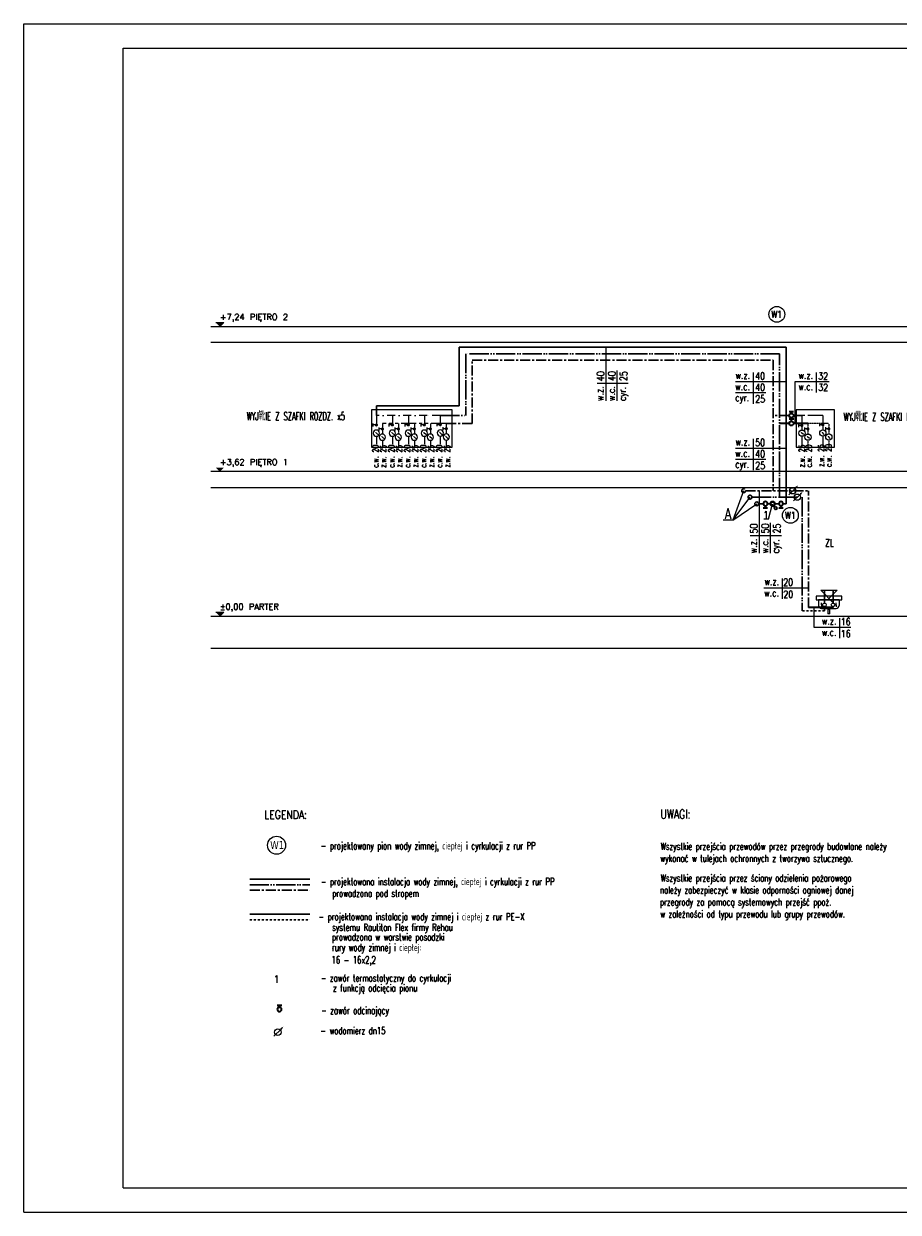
# Model space of a CAD drawing. Extents: x -220312 to -8310, y -91840 to 81907.
# Tile 3 of 128: x -139420 to -117578, y -91840 to -62140. Entities that reach past the tile are written whole.
import ezdxf
from ezdxf.enums import TextEntityAlignment as Align
from ezdxf.lldxf.tags import DXFTag

# ---------------------------------------------------------------- set-up
doc = ezdxf.new("R2010")
doc.units = 0
doc.header["$MEASUREMENT"] = 0
for name, pattern in [('ACAD_ISO05W100', [33, 24, -3, 0, -3, 0, -3]), ('CENTER', [2, 1.25, -0.25, 0.25, -0.25]), ('DASHDOT', [1, 0.5, -0.25, 0, -0.25]), ('PHANTOM', [2.5, 1.25, -0.25, 0.25, -0.25, 0.25, -0.25])]:
    doc.linetypes.add(name, pattern=pattern)
for name, color, linetype in [('#armatura', 7, 'Continuous'), ('#kan_san-op', 34, 'Continuous'), ('#op-co', 3, 'Continuous'), ('#opisy', 252, 'Continuous'), ('___IS opis srednic', 2, 'Continuous'), ('___IS WODA CIEPŁA', 1, 'DASHDOT'), ('___IS woda ZIMNA', 5, 'PHANTOM'), ('S-W_OPIS', 4, 'Continuous'), ('srednice', 3, 'Continuous'), ('SV_SZAFA', 4, 'Continuous')]:
    doc.layers.add(name, color=color, linetype=linetype)
for name, color, linetype, lineweight in [('#ks', 34, 'Continuous', 30), ('#wodaZ-bor', 4, 'Continuous', 40), ('_MK_TEKST', 3, 'Continuous', 18), ('I_Armatura', 7, 'Continuous', 20), ('IS_Ciepła_woda', 1, 'DASHDOT', 30), ('IS_Cyrkulacja', 223, 'CYRKULACJ1', 30), ('IS_Powrót', 5, 'DASH', 35), ('IS_Zasilanie', 1, 'SOLID', 35), ('IS_Zimna_woda', 5, 'SOLID', 30), ('Istniejące stropy_Nr_Pióra__5', 7, 'Continuous', 13), ('S-ARMATURA2', 4, 'Continuous', 15), ('woda zimna', 5, 'Continuous', 35)]:
    doc.layers.add(name, color=color, linetype=linetype, lineweight=lineweight)
doc.styles.add('GLOWNE', font='verdana.ttf')
doc.styles.add('ROMANS', font='romans.shx', dxfattribs={"width": 0.85, "height": 0.11})
doc.styles.get("Standard").update_dxf_attribs({"font": 'txt', "bigfont": 'BIGFONT.SHX'})
doc.linetypes.add('CYRKULACJ1', pattern='A,2.5,-1.5,["~",Standard,S=1,R=0,X=-0.5,Y=-0.4],-1.5', length=5.5)
tags = doc.linetypes.add('DASH', pattern=[15, 10, -5]).pattern_tags.tags
tags[6:7] = [DXFTag(74, 4), DXFTag(75, 0), DXFTag(340, '0'), DXFTag(46, 0.0), DXFTag(50, 0.0), DXFTag(44, 0.0), DXFTag(45, 0.0)]
tags[4:5] = [DXFTag(74, 4), DXFTag(75, 0), DXFTag(340, '0'), DXFTag(46, 0.0), DXFTag(50, 0.0), DXFTag(44, 0.0), DXFTag(45, 0.0)]
tags = doc.linetypes.add('SOLID', pattern=[10, 10, 0]).pattern_tags.tags
tags[6:7] = [DXFTag(74, 4), DXFTag(75, 0), DXFTag(340, '0'), DXFTag(46, 0.0), DXFTag(50, 0.0), DXFTag(44, 0.0), DXFTag(45, 0.0)]
tags[4:5] = [DXFTag(74, 4), DXFTag(75, 0), DXFTag(340, '0'), DXFTag(46, 0.0), DXFTag(50, 0.0), DXFTag(44, 0.0), DXFTag(45, 0.0)]

# ---------------------------------------------------------------- blocks, each defined once
blk = doc.blocks.new('A$C382C6C0C')
at = {"layer": '#ks', "color": 7, "lineweight": -3}
for p, q in [((-248.5, -2909), (-248.5, 61)), ((-248.5, 61), (3951.5, 61)), ((0, -2848), (0, 0)), ((0, 0), (3890.5, 0)), ((0, -2848), (3890.5, -2848)), ((-248.5, -2909), (3951.5, -2909))]:
    blk.add_line(p, q, dxfattribs=at)
blk = doc.blocks.new('W-wodomierz')
blk.add_line((-2.8, -2.8), (0.7, 0.7))
blk.add_lwpolyline([(0.7, 0.7, 2, 0, 0), (2.8, 2.8, 0, 0, 0)], format="xyseb")
blk.add_circle((0, 0), 6)
blk = doc.blocks.new('W-zawór_gwintowy')
for p, q in [((3, 6), (-3, 6)), ((0, 0), (0, 6)), ((0, 6), (0, 6))]:
    blk.add_line(p, q)
at = {"const_width": 3}
blk.add_lwpolyline([(-1.5, 0, 1), (1.5, 0, 1)], format="xyb", close=True, dxfattribs=at)
blk = doc.blocks.new('EBA01C8')
at = {"layer": 'IS_Zasilanie', "ltscale": 0.01}
for p, q in [((-10.6, 5.7), (-10.6, -5.7)), ((-5.3, 0), (-10.6, 0))]:
    blk.add_line(p, q, dxfattribs=at)
blk.add_ellipse((0, 0), major_axis=(0, 5.32), ratio=1, dxfattribs=at)

msp = doc.modelspace()

# ---------------------------------------------------------------- hatches: boundary and pattern name
at = {"layer": '#armatura', "ltscale": 0.008}
h = msp.add_hatch(color=256, dxfattribs=at)
edge = h.paths.add_edge_path()
edge.add_ellipse((-119417, -76292), major_axis=(-14, -14.1), ratio=1, start_angle=-315, end_angle=45, ccw=False)
h = msp.add_hatch(color=256, dxfattribs=at)
edge = h.paths.add_edge_path()
edge.add_ellipse((-119205, -76292), major_axis=(-14, -14.1), ratio=1, start_angle=-315, end_angle=45, ccw=False)
at = {"layer": 'Istniejące stropy_Nr_Pióra__5', "linetype": 'Continuous'}
for points in [[(-134522, -69708), (-134422, -69608), (-134622, -69608)], [(-134522, -73334), (-134422, -73234), (-134622, -73234)], [(-134522, -76948), (-134422, -76848), (-134622, -76848)]]:
    msp.add_hatch(color=256, dxfattribs=at).paths.add_polyline_path(points)

# ---------------------------------------------------------------- linework, layer by layer
at = {"layer": '#armatura', "color": 3, "ltscale": 0.008}
for p, q in [((-118990, -76448), (-119629, -76448)), ((-119629, -76448), (-119629, -76539)), ((-119629, -76539), (-118990, -76539)), ((-119055, -76539), (-119570, -76539)), ((-119570, -76539), (-119570, -76676)), ((-119055, -76539), (-119055, -76676)), ((-118990, -76539), (-118990, -76448)), ((-119493, -76753), (-119132, -76753)), ((-119338, -76776), (-119338, -76887)), ((-119287, -76776), (-119338, -76776)), ((-119287, -76887), (-119338, -76887)), ((-119287, -76887), (-119287, -76776))]:
    msp.add_line(p, q, dxfattribs=at)
at = {"layer": '#armatura', "ltscale": 0.008}
for p, q in [((-119492, -76661), (-119492, -76611)), ((-119132, -76661), (-119132, -76611)), ((-119492, -76661), (-119492, -76711)), ((-119492, -76661), (-119492, -76711)), ((-119461, -76661), (-119492, -76661)), ((-119163, -76661), (-119132, -76661)), ((-119132, -76661), (-119132, -76711))]:
    msp.add_line(p, q, dxfattribs=at)
for centre in [(-119418, -76661), (-119418, -76661), (-119207, -76661)]:
    msp.add_circle(centre, 43.6, dxfattribs=at)
at = {"layer": '#armatura', "color": 3, "ltscale": 0.008}
for centre, start, end in [((-119493, -76676), 180, 270), ((-119132, -76676), 270, 0)]:
    msp.add_arc(centre, 76.9, start, end, dxfattribs=at)
at = {"layer": '#kan_san-op', "color": 7}
msp.add_circle((-133106, -82668), 225, dxfattribs=at)
at = {"layer": '#ks', "color": 1, "lineweight": 35}
for p, q in [((-120297, -72127), (-120541, -72127)), ((-119834, -72127), (-120190, -72127))]:
    msp.add_line(p, q, dxfattribs=at)
at = {"layer": '#opisy', "color": 0, "linetype": 'Continuous'}
for p, q in [((-121439, -73810, 0), (-121709, -74548, 0)), ((-121709, -74548), (-121279, -73970)), ((-121709, -74548), (-121112, -74136)), ((-120821, -74521, 0), (-120717, -74136, 0)), ((-120821, -74521, 0), (-120932, -74521, 0)), ((-121709, -74548, 0), (-121950, -74548, 0))]:
    msp.add_line(p, q, dxfattribs=at)
at = {"layer": '#opisy', "color": 7}
for centre in [(-120610, -69402), (-120271, -74425)]:
    msp.add_circle(centre, 198, dxfattribs=at)
at = {"layer": '#wodaZ-bor', "color": 6}
msp.add_line((-120686, -74180, 0), (-120656, -74222, 0), dxfattribs=at)
msp.add_circle((-120717, -74136, 0), 53, dxfattribs=at)
for p, q in [((-134745, -69708), (-105848, -69708)), ((-105848, -70108), (-134745, -70108)), ((-120309, -73908), (-120136, -73735)), ((-120194, -74066), (-120021, -73893)), ((-134745, -76948), (-105848, -76948)), ((-134745, -77747), (-105848, -77747)), ((-133176, -87443), (-132995, -87262))]:
    msp.add_line(p, q)
for points in [[(-120136, -73735, 52, 0, 0), (-120081, -73680, 0, 0, 0)], [(-120021, -73893, 52, 0, 0), (-119966, -73838, 0, 0, 0)], [(-132995, -87262, 54.6, 0, 0), (-132937, -87204, 0, 0, 0)]]:
    msp.add_lwpolyline(points, format="xyseb")
for centre, radius in [((-120213, -73812), 78), ((-120098, -73970), 78), ((-133075, -87342), 81.9)]:
    msp.add_circle(centre, radius)
at = {"layer": '___IS WODA CIEPŁA', "ltscale": 400}
for p, q in [((-129346, -71932), (-130612, -71933)), ((-130612, -71933), (-130612, -72294)), ((-130213, -71933), (-130213, -72294)), ((-130063, -72127), (-130063, -72229)), ((-129814, -71932), (-129814, -72293)), ((-129415, -71932), (-129415, -72293)), ((-129016, -71932), (-129346, -71932)), ((-129016, -71932), (-129016, -72288)), ((-130612, -72450), (-130612, -72718)), ((-130213, -72450), (-130213, -72718)), ((-129814, -72449), (-129814, -72718)), ((-129415, -72449), (-129415, -72718)), ((-129016, -72444), (-129016, -72717))]:
    msp.add_line(p, q, dxfattribs=at)
at = {"layer": '___IS WODA CIEPŁA'}
for p, q in [((-119834, -72127), (-119834, -72226)), ((-119311, -72127), (-119311, -72388)), ((-130063, -72304), (-130063, -72394)), ((-119834, -72304), (-119834, -72393)), ((-119834, -72564), (-119834, -72717)), ((-119311, -72559), (-119311, -72717))]:
    msp.add_line(p, q, dxfattribs=at)
msp.add_lwpolyline([(-119311, -72127), (-119834, -72127)], dxfattribs=at)
at = {"layer": '___IS woda ZIMNA', "color": 4, "ltscale": 300}
for p, q in [((-130462, -72128), (-130462, -72229)), ((-129664, -72127), (-129664, -72229)), ((-129265, -72127), (-129265, -72229)), ((-128866, -72127), (-128866, -72388)), ((-119984, -71932), (-119984, -72293)), ((-119461, -71932), (-119461, -72288)), ((-130462, -72304), (-130462, -72394)), ((-129664, -72304), (-129664, -72393)), ((-129265, -72304), (-129265, -72393)), ((-130462, -72550), (-130462, -72718)), ((-130063, -72550), (-130063, -72718)), ((-129664, -72549), (-129664, -72718)), ((-129265, -72549), (-129265, -72718)), ((-128866, -72544), (-128866, -72717))]:
    msp.add_line(p, q, dxfattribs=at)
at = {"layer": '___IS woda ZIMNA', "color": 4}
for p, q in [((-119984, -72449), (-119984, -72717)), ((-119461, -72444), (-119461, -72717))]:
    msp.add_line(p, q, dxfattribs=at)
at = {"layer": '___IS woda ZIMNA', "color": 6, "linetype": 'Continuous', "lineweight": 30}
for p, q in [((-120631, -74204, 0), (-120680, -74241, 0)), ((-120680, -74241, 0), (-120645, -74289, 0)), ((-120594, -74252, 0), (-120631, -74204, 0)), ((-120645, -74289, 0), (-120594, -74252, 0))]:
    msp.add_line(p, q, dxfattribs=at)
at = {"layer": '___IS woda ZIMNA', "color": 4, "ltscale": 300}
for points in [[(-128866, -72127), (-130462, -72128)], [(-119461, -71932), (-119984, -71932)]]:
    msp.add_lwpolyline(points, dxfattribs=at)
at = {"layer": 'I_Armatura', "ltscale": 0.008}
for p, q in [((-119509, -76292), (-119180, -76639)), ((-119105, -76292), (-119307, -76505))]:
    msp.add_line(p, q, dxfattribs=at)
msp.add_lwpolyline([(-119509, -76292), (-119105, -76292)], dxfattribs=at)
at = {"layer": 'IS_Ciepła_woda', "linetype": 'ACAD_ISO05W100', "ltscale": 20}
for p, q in [((-120541, -70388), (-128379, -70388)), ((-128379, -70388), (-128379, -71932)), ((-120541, -73970), (-120541, -70388)), ((-129016, -71932), (-128379, -71932)), ((-121232, -73970), (-119981, -73970)), ((-119981, -73970), (-119981, -76807)), ((-119418, -76704), (-119418, -76807)), ((-133777, -83656), (-132271, -83656))]:
    msp.add_line(p, q, dxfattribs=at)
at = {"layer": 'IS_Ciepła_woda', "ltscale": 10000}
msp.add_line((-119418, -76292), (-119418, -76617), dxfattribs=at)
at = {"layer": 'IS_Ciepła_woda', "ltscale": 100}
for p, q in [((-119418, -76807), (-119981, -76807)), ((-133777, -84532), (-132271, -84532))]:
    msp.add_line(p, q, dxfattribs=at)
at = {"layer": 'IS_Ciepła_woda', "linetype": 'ACAD_ISO05W100', "ltscale": 20}
msp.add_circle((-121279, -73970), 47.6, dxfattribs=at)
at = {"layer": 'IS_Cyrkulacja', "ltscale": 100}
for p, q in [((-128546, -70221), (-120374, -70221)), ((-128546, -71692), (-128546, -70221)), ((-120374, -70221), (-120374, -74136)), ((-130612, -71933), (-130612, -71692)), ((-130612, -71692), (-128546, -71692)), ((-121064, -74136), (-120949, -74136)), ((-120843, -74136), (-120770, -74136)), ((-120664, -74136), (-120558, -74136)), ((-120451, -74136), (-120374, -74136)), ((-133777, -83518), (-132271, -83518))]:
    msp.add_line(p, q, dxfattribs=at)
msp.add_circle((-121112, -74136), 47.6, dxfattribs=at)
at = {"layer": 'IS_Powrót', "linetype": 'ByBlock'}
msp.add_line((-120299, -71826), (-120193, -71826), dxfattribs=at)
at = {"layer": 'IS_Powrót', "color": 5, "linetype": 'Continuous', "lineweight": 40, "ltscale": 0.03}
msp.add_line((-120246, -71826), (-120246, -71879), dxfattribs=at)
at = {"layer": 'IS_Powrót'}
msp.add_line((-120246, -71879), (-120246, -71826), dxfattribs=at)
at = {"layer": 'IS_Powrót', "linetype": 'ByBlock'}
msp.add_ellipse((-120246, -71932), major_axis=(53.2, 0), ratio=1, dxfattribs=at)
at = {"layer": 'IS_Zimna_woda', "color": 4, "linetype": 'CENTER', "ltscale": 200}
for p, q in [((-128219, -70548), (-120701, -70548)), ((-128219, -72127), (-128219, -70548)), ((-120701, -70548), (-120701, -73810)), ((-128866, -72127), (-128219, -72127)), ((-120299, -71932), (-120701, -71932)), ((-119984, -71932), (-120193, -71932)), ((-121391, -73810), (-119822, -73810)), ((-119822, -76730), (-119822, -73810)), ((-119207, -76704), (-119207, -76730)), ((-133777, -83794), (-132271, -83794))]:
    msp.add_line(p, q, dxfattribs=at)
at = {"layer": 'IS_Zimna_woda', "ltscale": 0.1}
msp.add_line((-119207, -76292), (-119207, -76617), dxfattribs=at)
at = {"layer": 'IS_Zimna_woda', "color": 5, "lineweight": 30}
msp.add_line((-132272, -84394), (-133777, -84394), dxfattribs=at)
at = {"layer": 'IS_Zimna_woda', "color": 4, "linetype": 'CENTER', "ltscale": 200}
msp.add_circle((-121439, -73810), 47.6, dxfattribs=at)
at = {"layer": 'Istniejące stropy_Nr_Pióra__5', "linetype": 'Continuous'}
for p, q in [((-134622, -69608), (-134422, -69608)), ((-134422, -69608), (-134522, -69708)), ((-105848, -73333), (-134745, -73333)), ((-105848, -73738), (-134745, -73738)), ((-134622, -76848), (-134422, -76848)), ((-134422, -76848), (-134522, -76948))]:
    msp.add_line(p, q, dxfattribs=at)
at = {"layer": 'srednice', "color": 7}
for p, q in [((-124872, -71561), (-124872, -70221)), ((-124599, -71561), (-124599, -70802)), ((-121202, -70852), (-121202, -71634)), ((-119627, -70852), (-119627, -71355)), ((-125102, -71120), (-124320, -71120)), ((-121643, -71082), (-120374, -71082)), ((-120152, -71082), (-119299, -71082)), ((-120152, -72127), (-120152, -71082)), ((-121643, -71355), (-120884, -71355)), ((-121643, -72746), (-120374, -72746)), ((-121202, -72516), (-121202, -73298)), ((-121643, -73019), (-120884, -73019)), ((-121042, -75368), (-121042, -73810)), ((-120769, -75368), (-120769, -74609)), ((-121272, -74927), (-120490, -74927)), ((-120479, -76007), (-120479, -76512)), ((-120934, -76237), (-119822, -76237)), ((-119686, -76730), (-119686, -77221)), ((-119043, -76991), (-119043, -77496)), ((-119686, -77221), (-118764, -77221))]:
    msp.add_line(p, q, dxfattribs=at)
at = {"layer": 'SV_SZAFA', "color": 2}
for p, q in [((-128722, -71791), (-130737, -71791)), ((-130737, -71791), (-130737, -72717)), ((-128722, -72717), (-128722, -71791)), ((-130737, -72717), (-128722, -72717))]:
    msp.add_line(p, q, dxfattribs=at)
msp.add_lwpolyline([(-119166, -71791), (-120129, -71791), (-120129, -72717), (-119166, -72717)], close=True, dxfattribs=at)
at = {"layer": 'woda zimna', "color": 5}
msp.add_line((-119207, -76730), (-119822, -76730), dxfattribs=at)

# ---------------------------------------------------------------- block references
at = {"layer": '#ks', "color": 1, "lineweight": 35, "xscale": 10, "yscale": 10, "zscale": 10}
msp.add_blockref('A$C382C6C0C', (-136935, -62750), dxfattribs=at)
at = {"layer": 'IS_Zimna_woda', "color": 4, "linetype": 'CENTER', "ltscale": 20, "yscale": 10, "zscale": 10}
for p, xscale, rotation in [((-120244, -72127), 10, 270), ((-120896, -74136), -10, 270), ((-120505, -74136), -10, 270), ((-133035, -86773), -10, 89.99999999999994)]:
    msp.add_blockref('EBA01C8', p, dxfattribs=dict(at, xscale=xscale, rotation=rotation))
at = {"layer": 'S-ARMATURA2', "yscale": 13, "zscale": 13}
for name, p, xscale, rotation in [('W-zawór_gwintowy', (-130612, -72166), -13, 89.99999999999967), ('W-zawór_gwintowy', (-130213, -72165), -13, 89.9999999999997), ('W-zawór_gwintowy', (-129814, -72165), -13, 89.9999999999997), ('W-zawór_gwintowy', (-129415, -72165), -13, 89.9999999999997), ('W-zawór_gwintowy', (-129016, -72160), -13, 89.9999999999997), ('W-zawór_gwintowy', (-119984, -72180), -13, 89.99999283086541), ('W-zawór_gwintowy', (-119461, -72160), -13, 89.99999283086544), ('W-zawór_gwintowy', (-130462, -72266), -13, 89.99999999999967), ('W-zawór_gwintowy', (-130063, -72265), -13, 89.9999999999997), ('W-zawór_gwintowy', (-129664, -72265), -13, 89.9999999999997), ('W-zawór_gwintowy', (-129265, -72265), -13, 89.9999999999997), ('W-zawór_gwintowy', (-128866, -72260), -13, 89.9999999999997), ('W-wodomierz', (-119984, -72371), 13, 89.99999283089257), ('W-zawór_gwintowy', (-119834, -72265), -13, 89.99999283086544), ('W-wodomierz', (-119834, -72471), 13, 89.99999283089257), ('W-wodomierz', (-119461, -72366), 13, 89.99998574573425), ('W-zawór_gwintowy', (-119311, -72260), -13, 89.99999283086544), ('W-wodomierz', (-119311, -72466), 13, 89.99998688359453)]:
    msp.add_blockref(name, p, dxfattribs=dict(at, xscale=xscale, rotation=rotation))
at = {"layer": 'S-ARMATURA2', "xscale": -13, "yscale": 13, "zscale": 13}
for p in [(-130612, -72372), (-130462, -72472), (-130213, -72372), (-130063, -72472), (-129814, -72371), (-129664, -72471), (-129415, -72371), (-129265, -72471), (-129016, -72366), (-128866, -72466)]:
    msp.add_blockref('W-wodomierz', p, dxfattribs=at)

# ---------------------------------------------------------------- texts
at = {"layer": '#armatura', "color": 3, "style": 'ROMANS', "width": 0.75}
msp.add_text('ZL', height=180, dxfattribs=at).set_placement((-119401, -75204))
at = {"layer": '#kan_san-op', "color": 7, "insert": (-133265, -82663), "char_height": 196.4, "attachment_point": 4, "style": 'GLOWNE'}
msp.add_mtext('{\\W0.8;W1}', dxfattribs=at)
at = {"layer": '#op-co', "color": 21, "style": 'ROMANS', "width": 0.8}
msp.add_text('LEGENDA:', height=211.8, dxfattribs=at).set_placement((-133412, -82010))
at = {"layer": '#opisy', "color": 3, "style": 'ROMANS', "width": 0.8}
for s, height, p in [('A', 265, (-121913, -74513, 14)), ('1', 176, (-120943, -74493, 9))]:
    msp.add_text(s, height=height, dxfattribs=at).set_placement(p)
at = {"layer": '#opisy', "color": 7, "style": 'ROMANS', "width": 0.7}
for s, p in [('- projektowany pion wody zimnej, ciepłej i cyrkulacji z rur PP', (-132002, -82772)), ('Wszystkie przejścia przewodów przez przegrody budowlane należy', (-123512, -82786)), ('wykonać w tulejach ochronnych z tworzywa sztucznego.', (-123520, -83086)), ('- projektowana instalacja wody zimnej, ciepłej i cyrkulacji z rur PP', (-132001, -83666)), ('Wszystkie przejścia przez ściany odzielenia pożarowego', (-123512, -83578)), ('należy zabezpieczyć w klasie odporności ogniowej danej', (-123529, -83878)), ('prowadzona pod stropem', (-131718, -83962)), ('przegrody za pomocą systemowych przejść ppoż. ', (-123529, -84178)), ('- projektowana instalacja wody zimnej i ciepłej z rur PE-X', (-132057, -84544)), ('w zależności od typu przewodu lub grupy przewodów.', (-123520, -84478)), ('systemu Rautitan Flex firmy Rehau', (-131718, -84810)), ('prowadzona w warstwie posadzki ', (-131724, -85053)), ('rury wody zimnej i ciepłej:', (-131722, -85314)), ('16 - 16x2,2', (-131732, -85624)), ('- zawór termostatyczny do cyrkulacji ', (-131999, -86077)), ('z funkcją odcięcia pionu', (-131696, -86328)), ('- zawór odcinający', (-131992, -86888)), ('- wodomierz dn15', (-132010, -87392))]:
    msp.add_text(s, height=180, dxfattribs=at).set_placement(p)
at = {"layer": '#opisy', "color": 7, "insert": (-133038, -86105), "char_height": 180, "attachment_point": 9, "style": 'ROMANS'}
msp.add_mtext('1', dxfattribs=at)
at = {"layer": '___IS opis srednic', "width": 0.6}
for s, p in [('c.w. 20', (-130562, -73234)), ('z.w. 25', (-130365, -73231)), ('c.w. 20', (-130164, -73234)), ('z.w. 25', (-129966, -73230)), ('c.w. 20', (-129765, -73234)), ('z.w. 25', (-129568, -73230)), ('c.w. 20', (-129366, -73234)), ('z.w. 25', (-129169, -73230)), ('c.w. 20', (-128967, -73233)), ('z.w. 25', (-128770, -73230)), ('z.w. 25', (-119912, -73223)), ('c.w. 20', (-119738, -73226)), ('z.w. 25', (-119429, -73212)), ('c.w. 20', (-119241, -73216))]:
    msp.add_text(s, height=150, rotation=90, dxfattribs=at).set_placement(p)
at = {"layer": '_MK_TEKST', "color": 21, "lineweight": 25, "ltscale": 200, "style": 'ROMANS', "width": 0.75}
msp.add_text('UWAGI:', height=226.1, dxfattribs=at).set_placement((-123517, -82004))
at = {"layer": 'Istniejące stropy_Nr_Pióra__5', "linetype": 'Continuous', "insert": (-134522, -69588), "char_height": 150, "attachment_point": 7}
msp.add_mtext('\\pxql;\\A1;+7,24 PIĘTRO 2', dxfattribs=at)
at = {"layer": 'Istniejące stropy_Nr_Pióra__5', "linetype": 'Continuous', "char_height": 150, "attachment_point": 7}
for s, insert, width in [('\\pxql;\\A1;+3,62 PIĘTRO 1', (-134522, -73214), 2599.93), ('\\A1;\\pxql;±0,00 PARTER', (-134522, -76828), 1958.43)]:
    msp.add_mtext(s, dxfattribs=dict(at, insert=insert, width=width))
at = {"layer": 'S-W_OPIS', "color": 2, "width": 0.6}
for s, p in [('WYJ靴IE Z SZAFKI ROZDZ. x5', (-133852, -72047)), ('WYJ靴IE Z SZAFKI ROZDZ. x2', (-118943, -72063))]:
    msp.add_text(s, height=200, dxfattribs=at).set_placement(p)
at = {"layer": 'srednice', "color": 3, "style": 'ROMANS', "width": 0.8}
for p in [(-120614, -69402), (-120274, -74425)]:
    msp.add_text('W1', height=180, dxfattribs=at).set_placement(p, align=Align.MIDDLE_CENTER)
for s, p in [('40', (-124923, -71070)), ('40', (-124640, -71068)), ('25', (-124349, -71068)), ('w.z.', (-124941, -71561)), ('w.c.', (-124656, -71567)), ('cyr.', (-124382, -71567)), ('50', (-121093, -74878)), ('50', (-120810, -74876)), ('25', (-120519, -74876)), ('w.z.', (-121111, -75368)), ('w.c.', (-120826, -75374)), ('cyr.', (-120553, -75374))]:
    msp.add_text(s, height=180, rotation=90, dxfattribs=at).set_placement(p)
for s, p in [('w.z.', (-121643, -71013)), ('40', (-121152, -71031)), ('w.z.', (-120068, -71013)), ('32', (-119577, -71031)), ('w.c.', (-121649, -71298)), ('40', (-121150, -71314)), ('w.c.', (-120074, -71298)), ('32', (-119576, -71314)), ('cyr.', (-121649, -71571)), ('25', (-121150, -71605)), ('w.z.', (-121643, -72677)), ('50', (-121152, -72695)), ('w.c.', (-121649, -72962)), ('40', (-121150, -72978)), ('cyr.', (-121649, -73236)), ('25', (-121150, -73269)), ('20', (-120450, -76186)), ('w.c.', (-120926, -76453)), ('w.z.', (-120920, -76168)), ('20', (-120448, -76487)), ('w.z.', (-119484, -77152)), ('16', (-119014, -77170)), ('w.c.', (-119490, -77437)), ('16', (-119012, -77471))]:
    msp.add_text(s, height=180, dxfattribs=at).set_placement(p)

doc.saveas('drawing.dxf')
